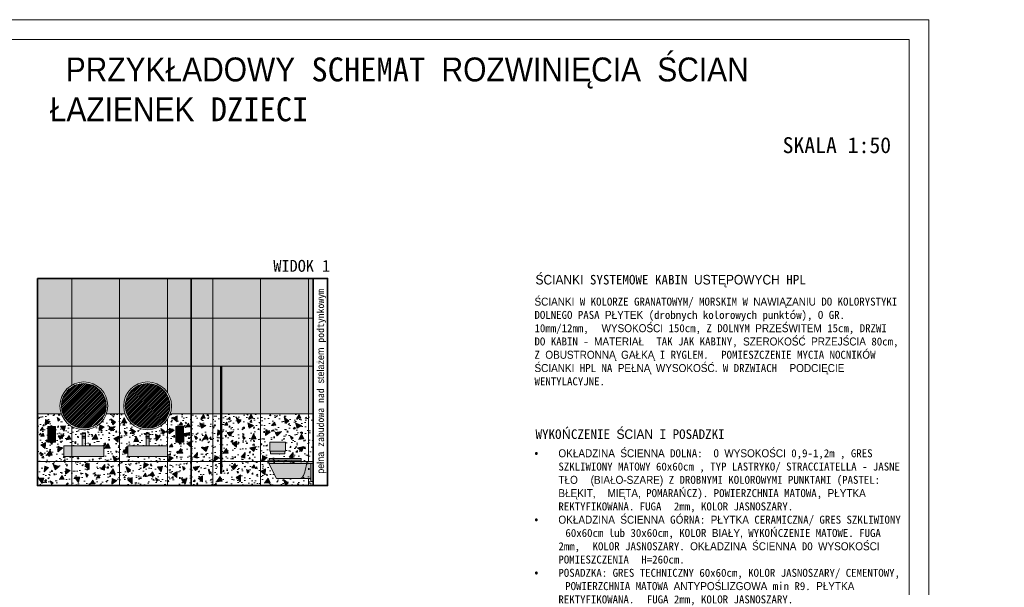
# Model space of a CAD drawing. Header units: millimetres. Extents: x 3009 to 11444, y -354 to 1131.
# Tile 3 of 3: x 3968 to 5204, y 419 to 1131. Entities that reach past the tile are written whole.
import ezdxf

# ---------------------------------------------------------------- set-up
doc = ezdxf.new("R2010")
doc.units = ezdxf.units.MM
doc.linetypes.add('HIDDEN2', pattern=[4.7625, 3.175, -1.5875])
for name, color, linetype, lineweight in [('_k_kreskowanie', 250, 'Continuous', 9), ('_k_opis', 7, 'Continuous', 13), ('_k_tabela', 7, 'Continuous', 13), ('_k_tynk', 255, 'HIDDEN2', 15), ('_k_widok', 7, 'Continuous', 18), ('_k_wyposażenia', 251, 'Continuous', 9), ('_k_ściany', 7, 'Continuous', 35)]:
    doc.layers.add(name, color=color, linetype=linetype, lineweight=lineweight)
doc.layers.add('_k_niewidoczna', color=72, linetype='Continuous', lineweight=9, plot=False)
doc.styles.add('GENERATED_STYLE_1', font='MS Gothic.ttf')
doc.styles.add('Katarzyna', font='MS Gothic.ttf')
doc.styles.get("Standard").update_dxf_attribs({"font": 'arial.ttf'})

# ---------------------------------------------------------------- blocks, each defined once
blk = doc.blocks.new('lastryko_1')
at = {"layer": '_k_kreskowanie', "transparency": 33554610}
h = blk.add_hatch(color=142, dxfattribs=at)
h.dxf.hatch_style = 1
h.paths.add_polyline_path([(0, 0), (7, 0.5), (4.6, 6.6)])
at = {"layer": '_k_kreskowanie'}
blk.add_lwpolyline([(0, 0), (4.6, 6.6), (7, 0.5), (0, 0)], dxfattribs=at)
blk = doc.blocks.new('lastryko_2')
at = {"layer": '_k_kreskowanie', "transparency": 33554636}
h = blk.add_hatch(color=30, dxfattribs=at)
h.dxf.hatch_style = 1
h.paths.add_polyline_path([(0.1, 7.7), (-5.4, 4.7), (0, 0)])
at = {"layer": '_k_kreskowanie'}
blk.add_lwpolyline([(-5.4, 4.7), (0, 0), (0.1, 7.7), (-5.4, 4.7)], dxfattribs=at)
blk = doc.blocks.new('lastryko_3')
at = {"layer": '_k_kreskowanie', "transparency": 33554636}
h = blk.add_hatch(color=253, dxfattribs=at)
h.dxf.hatch_style = 1
h.paths.add_polyline_path([(-2.3, 7.5), (0, 0), (3.6, 3.3)])
at = {"layer": '_k_kreskowanie'}
blk.add_lwpolyline([(3.6, 3.3), (0, 0), (-2.3, 7.5), (3.6, 3.3)], dxfattribs=at)
blk = doc.blocks.new('umywalka_front')
at = {"layer": '_k_wyposażenia', "true_color": 0x939598}
h = blk.add_hatch(color=252, dxfattribs=at)
h.dxf.hatch_style = 1
h.paths.add_polyline_path([(-23, 9.5), (-27, 9.5), (-27, 0), (-23, 0)])
h.paths.add_polyline_path([(-23, 11.3), (-27, 11.3), (-27, 9.5), (-23, 9.5)])
h.paths.add_polyline_path([(-23, 12), (-27, 12), (-27, 11.3), (-23, 11.3)])
h.paths.add_polyline_path([(-23, 16), (-24, 16), (-24, 15), (-26, 15), (-26, 16), (-27, 16), (-27, 12), (-23, 12)])
h.paths.add_polyline_path([(-24, 16), (-26, 16), (-26, 15), (-24, 15)], flags=17)
at = {"layer": '_k_wyposażenia', "true_color": 0xffffff}
h = blk.add_hatch(color=7, dxfattribs=at)
h.dxf.hatch_style = 1
h.paths.add_polyline_path([(0, 0), (-50, 0), (-50, -13.5), (0, -13.5)])
at = {"layer": '_k_wyposażenia'}
for points in [[(-27, 9.5), (-23, 9.5), (-23, 16), (-27, 16)], [(-26, 16), (-24, 16), (-24, 15), (-26, 15)], [(-50, -13.5), (0, -13.5), (0, 0), (-50, 0)], [(-27, 12), (-23, 12), (-23, 11.3), (-27, 11.3)], [(-27, 0), (-23, 0), (-23, 9.5), (-27, 9.5)]]:
    blk.add_lwpolyline(points, close=True, dxfattribs=at)
blk = doc.blocks.new('poj_mydlo')
at = {"layer": '_k_wyposażenia', "transparency": 33554585}
h = blk.add_hatch(color=7, dxfattribs=at)
h.dxf.hatch_style = 1
h.paths.add_polyline_path([(0, 0), (-9.4, 0), (-9.4, -13.2), (0, -13.2)])
at = {"layer": '_k_wyposażenia', "true_color": 0x939598}
h = blk.add_hatch(color=252, dxfattribs=at)
h.dxf.hatch_style = 1
h.paths.add_polyline_path([(0.2, -13.9), (-9.6, -13.9), (-9.6, -17.2), (0.2, -17.2)])
h.paths.add_polyline_path([(-0.5, -13.2), (-8.9, -13.2), (-8.9, -13.9), (-0.5, -13.9)])
h.paths.add_polyline_path([(-1.9, -17.2), (-7.5, -17.2), (-7.5, -18.3), (-1.9, -18.3)])
h.paths.add_polyline_path([(-2.3, -18.3), (-7.1, -18.3), (-5.9, -20.5), (-3.5, -20.5)])
h.paths.add_polyline_path([(-4.2, -20.5), (-5.2, -20.5), (-5.2, -22), (-4.2, -22)])
h.paths.add_polyline_path([(-7.1, -18.3), (-7.5, -18.3), (-7.5, -17.2), (-9.6, -17.2), (-9.6, -13.9), (-8.9, -13.9), (-8.9, -13.2), (-9.4, -13.2), (-9.4, -10.6), (-9.7, -10.6), (-9.7, -19.4), (-6.5, -19.4)])
h.paths.add_polyline_path([(0.3, -10.6), (0, -10.6), (0, -13.2), (-0.5, -13.2), (-0.5, -13.9), (0.2, -13.9), (0.2, -17.2), (-1.9, -17.2), (-1.9, -18.3), (-2.3, -18.3), (-2.9, -19.4), (0.3, -19.4)])
at = {"layer": '_k_wyposażenia'}
for points in [[(-9.4, 0), (0, 0), (0, -13.2), (-9.4, -13.2)], [(0.2, -13.9), (-9.6, -13.9), (-9.6, -17.2), (0.2, -17.2)], [(-8.9, -13.9), (-0.5, -13.9), (-0.5, -13.2), (-8.9, -13.2)], [(-7.5, -17.2), (-1.9, -17.2), (-1.9, -18.3), (-7.5, -18.3)], [(-7.1, -18.3), (-2.3, -18.3), (-3.5, -20.5), (-5.9, -20.5)], [(-5.2, -20.5), (-4.2, -20.5), (-4.2, -22), (-5.2, -22)], [(-2.3, -18.3), (-2.3, -18.3), (-2.3, -18.3), (-2.3, -18.3)]]:
    blk.add_lwpolyline(points, close=True, dxfattribs=at)
for points in [[(-6.5, -19.4), (-9.7, -19.4), (-9.7, -10.6), (-9.4, -10.6)], [(0, -10.6), (0.3, -10.6), (0.3, -19.4), (-2.9, -19.4)]]:
    blk.add_lwpolyline(points, dxfattribs=at)
blk = doc.blocks.new('lustro_60cm')
at = {"layer": '_k_wyposażenia', "transparency": 33554585}
h = blk.add_hatch(dxfattribs=at)
h.set_pattern_fill('ANSI31', color=151, scale=0.5)
h.paths.add_polyline_path([(28, 0, 1), (-28, 0, 1)])
at = {"layer": '_k_wyposażenia', "ltscale": 0.5}
for radius in [30, 28]:
    blk.add_circle((0, 0), radius, dxfattribs=at)
blk = doc.blocks.new('pojemnik_papier')
at = {"layer": '_k_kreskowanie', "true_color": 0x939598}
h = blk.add_hatch(color=252, dxfattribs=at)
h.dxf.hatch_style = 1
h.paths.add_polyline_path([(0, -0.4), (-20, -0.4), (-20, -11.9), (0, -11.9)])
at = {"layer": '_k_kreskowanie', "true_color": 0xffffff}
h = blk.add_hatch(color=7, dxfattribs=at)
h.dxf.hatch_style = 1
h.paths.add_polyline_path([(-1, -11.9), (-19, -11.9), (-19, -15), (-1, -15)])
at = {"layer": '_k_wyposażenia'}
for points in [[(-20, -11.9), (0, -11.9), (0, -0.4), (-20, -0.4)], [(-19, -15), (-1, -15), (-1, -11.9), (-19, -11.9)]]:
    blk.add_lwpolyline(points, close=True, dxfattribs=at)
blk = doc.blocks.new('sedes_wc')
at = {"layer": '_k_kreskowanie', "true_color": 0xffffff}
h = blk.add_hatch(color=7, dxfattribs=at)
h.dxf.hatch_style = 1
h.paths.add_polyline_path([(-11.6, -2.4), (-59.4, -2.4, 0.019949), (-56.8, -13.5), (-55.4, -17.5), (-53.9, -19.7), (-51.3, -21.3), (-21.4, -21.3)])
h.paths.add_polyline_path([(-56.8, -13.5, -0.019949), (-59.4, -2.4), (-64.6, -2.4), (-64.6, -21.3), (-51.3, -21.3), (-53.9, -19.7), (-55.4, -17.5)])
h.paths.add_polyline_path([(-64.6, -2.4), (-67.6, -2.4), (-67.6, -25.1), (-64.6, -25.1)])
h.paths.add_polyline_path([(-11.6, -0.1), (-67.6, -0.1), (-67.6, -2.4), (-11.6, -2.4)])
h.paths.add_polyline_path([(-12.3, 1.9), (-52.4, 1.9), (-52.4, -0.1), (-11.6, -0.1)])
h.paths.add_polyline_path([(-12.3, 3.9), (-52.4, 3.9), (-52.4, 1.9), (-13, 1.9)])
h.paths.add_polyline_path([(-67.1, 24.9), (-67.6, 24.9), (-67.6, 8.5), (-67.1, 8.5)])
at = {"layer": '_k_wyposażenia'}
for points in [[(-67.6, 24.9), (-67.1, 24.9), (-67.1, 8.5), (-67.6, 8.5)], [(-52.4, 1.9), (-13, 1.9), (-12.3, 3.9), (-52.4, 3.9)], [(-52.4, -0.1), (-11.6, -0.1), (-12.3, 1.9), (-52.4, 1.9)], [(-67.6, -0.1), (-11.6, -0.1), (-11.6, -2.4), (-67.6, -2.4)], [(-67.6, -25.1), (-64.6, -25.1), (-64.6, -2.4), (-67.6, -2.4)], [(-64.6, -21.3), (-21.4, -21.3), (-11.6, -2.4), (-64.6, -2.4)]]:
    blk.add_lwpolyline(points, close=True, dxfattribs=at)
blk.add_lwpolyline([(-59.4, -2.4, 0.019949), (-56.8, -13.5), (-55.4, -17.5), (-53.9, -19.7), (-51.3, -21.3)], format="xyb", dxfattribs=at)

msp = doc.modelspace()

# ---------------------------------------------------------------- hatches: boundary and pattern name
at = {"layer": '_k_kreskowanie', "true_color": 0xffffff, "transparency": 33554636}
h = msp.add_hatch(color=7, dxfattribs=at)
h.dxf.hatch_style = 1
edge = h.paths.add_edge_path()
edge.add_arc((4128.8, 646.2), 30, 340.5288, 559.4712)
edge.add_line((4100.5, 636.2), (4077, 636.2))
edge.add_arc((4048.8, 646.2), 30, 340.5288, 559.4712)
edge.add_line((4020.5, 636.2), (3990.6, 636.2))
edge.add_line((3990.6, 636.2), (3990.6, 806.2))
edge.add_line((3990.6, 806.2), (4336.6, 806.2))
edge.add_line((4336.6, 806.2), (4336.6, 636.2))
edge.add_line((4336.6, 636.2), (4157.1, 636.2))
at = {"layer": '_k_kreskowanie', "transparency": 33554636}
h = msp.add_hatch(dxfattribs=at)
h.set_pattern_fill('AR-CONC', color=256, scale=0.1)
h.set_pattern_definition([(50, (-136.05, -972.086), (18.218467, -1.59391), [1.905, -20.955]), (355, (-136.05, -972.086), (-3.52434, 19.105685), [1.524, -16.76406]), (100.45144, (-134.531, -972.219), (14.694125, 17.511775), [1.619, -17.809024]), (46.1842, (-136.05, -967.006), (27.1079, -4.20423), [2.8575, -31.4325]), (96.63556, (-133.79, -967.356), (23.74041, 24.74261), [2.4285, -26.71356]), (351.18415, (-136.05, -967.006), (23.74041, 24.74261), [2.286, -25.14597]), (21, (-133.51, -968.276), (15.16144, -10.22652), [1.905, -20.955]), (326, (-133.51, -968.276), (6.1802, 18.4188), [1.524, -16.764]), (71.45144, (-132.246, -969.128), (21.34164, 8.19228), [1.619, -17.808994]), (37.5, (-136.0496, -972.086), (0.30886, 8.455504), [0, -16.5608, 0, -17.018, 0, -16.8275]), (7.5, (-136.05, -972.086), (6.681966, 10.018057), [0, -9.7028, 0, -16.1798, 0, -6.4135]), (327.5, (-141.714, -972.086), (13.55906, -0.572874), [0, -6.35, 0, -19.812, 0, -26.289]), (317.5, (-144.254, -972.086), (14.812918, 2.54265), [0, -8.255, 0, -13.1572, 0, -18.669])])
h.paths.add_polyline_path([(4003.4, 620.2), (4013.4, 620.2), (4013.4, 600.8), (4003.4, 600.8)], flags=16)
h.paths.add_polyline_path([(4164.1, 601), (4164.1, 620.3), (4174.1, 620.3), (4174.1, 601)], flags=16)
h.paths.add_polyline_path([(4103.8, 582.7), (4103.8, 596.2), (4153.6, 596.2), (4153.6, 582.7)], flags=16)
h.paths.add_polyline_path([(4130.8, 612.2), (4130.8, 596.2), (4126.8, 596.2), (4126.8, 612.2)], flags=16)
h.paths.add_polyline_path([(4023.8, 582.7), (4023.8, 596.2), (4073.6, 596.2), (4073.6, 582.7)], flags=16)
h.paths.add_polyline_path([(4050.8, 596.2), (4046.8, 596.2), (4046.8, 612.2), (4050.8, 612.2)], flags=16)
h.paths.add_polyline_path([(4283, 586.2), (4283, 589.4), (4301, 589.4), (4301, 586.2)])
h.paths.add_polyline_path([(4302, 600.8), (4302, 589.4), (4282, 589.4), (4282, 600.8)])
edge = h.paths.add_edge_path()
edge.add_arc((4188.1, 600.3), 142.8, 344.7804, 349.3517)
edge.add_line((4328.5, 573.9), (4280.6, 573.9))
edge.add_line((4280.6, 573.9), (4290.5, 555))
edge.add_line((4290.5, 555), (4320.3, 555))
edge.add_line((4320.3, 555), (4322.9, 556.6))
edge.add_line((4322.9, 556.6), (4324.4, 558.8))
edge.add_line((4324.4, 558.8), (4325.9, 562.8))
edge = h.paths.add_edge_path()
edge.add_line((4333.7, 573.9), (4336.6, 573.9))
edge.add_line((4336.6, 573.9), (4336.6, 636.2))
edge.add_line((4336.6, 636.2), (4157.1, 636.2))
edge.add_arc((4128.8, 646.2), 30, 199.4359, 340.5288, ccw=False)
edge.add_line((4100.5, 636.2), (4077, 636.2))
edge.add_arc((4048.8, 646.2), 30, 199.4712, 340.4468, ccw=False)
edge.add_line((4020.5, 636.2), (3990.6, 636.2))
edge.add_line((3990.6, 636.2), (3990.6, 546.2))
edge.add_line((3990.6, 546.2), (4336.6, 546.2))
edge.add_line((4336.6, 546.2), (4336.6, 551.2))
edge.add_line((4336.6, 551.2), (4333.7, 551.2))
edge.add_line((4333.7, 551.2), (4333.7, 573.9))
at = {"layer": '_k_wyposażenia'}
h = msp.add_hatch(color=7, dxfattribs=at)
h.dxf.hatch_style = 1
h.paths.add_polyline_path([(4220.6, 696.2), (4221.6, 696.2), (4221.6, 561.2), (4220.6, 561.2)])

# ---------------------------------------------------------------- linework, layer by layer
msp.add_lwpolyline([(4221.6, 561.2), (4220.6, 561.2), (4220.6, 696.2), (4221.6, 696.2)], close=True)
at = {"layer": '_k_niewidoczna', "ltscale": 0.5}
for points in [[(4282, 600.8), (4302, 600.8), (4302, 589.4), (4282, 589.4)], [(4301, 589.4), (4283, 589.4), (4283, 586.2), (4301, 586.2)]]:
    msp.add_lwpolyline(points, close=True, dxfattribs=at)
at = {"layer": '_k_tabela', "ltscale": 10}
for points in [[(5109.1, 1130.8), (5109.1, -354.2), (3009.1, -354.2), (3009.1, 1130.8)], [(5084.1, 1105.8), (5084.1, -329.2), (3089.1, -329.2), (3089.1, 1105.8)]]:
    msp.add_lwpolyline(points, close=True, dxfattribs=at)
at = {"layer": '_k_tynk', "ltscale": 0.5}
msp.add_lwpolyline([(4077, 636.2), (4100.5, 636.2)], dxfattribs=at)
at = {"layer": '_k_widok'}
for points in [[(3990.6, 756.2), (4033.6, 756.2), (4033.6, 806.2), (3990.6, 806.2)], [(4033.6, 756.2), (4093.6, 756.2), (4093.6, 806.2), (4033.6, 806.2)], [(4093.6, 756.2), (4153.6, 756.2), (4153.6, 806.2), (4093.6, 806.2)], [(4153.6, 756.2), (4183.6, 756.2), (4183.6, 806.2), (4153.6, 806.2)], [(4183.6, 756.2), (4210.6, 756.2), (4210.6, 806.2), (4183.6, 806.2)], [(4210.6, 756.2), (4270.6, 756.2), (4270.6, 806.2), (4210.6, 806.2)], [(4330.6, 756.2), (4336.6, 756.2), (4336.6, 806.2), (4330.6, 806.2)], [(3990.6, 696.2), (4033.6, 696.2), (4033.6, 756.2), (3990.6, 756.2)], [(4033.6, 696.2), (4093.6, 696.2), (4093.6, 756.2), (4033.6, 756.2)], [(4093.6, 696.2), (4153.6, 696.2), (4153.6, 756.2), (4093.6, 756.2)], [(4153.6, 696.2), (4183.6, 696.2), (4183.6, 756.2), (4153.6, 756.2)], [(4183.6, 696.2), (4210.6, 696.2), (4210.6, 756.2), (4183.6, 756.2)], [(4210.6, 696.2), (4270.6, 696.2), (4270.6, 756.2), (4210.6, 756.2)], [(4330.6, 696.2), (4336.6, 696.2), (4336.6, 756.2), (4330.6, 756.2)], [(4183.6, 636.2), (4210.6, 636.2), (4210.6, 696.2), (4183.6, 696.2)], [(4210.6, 636.2), (4270.6, 636.2), (4270.6, 696.2), (4210.6, 696.2)], [(4330.6, 636.2), (4336.6, 636.2), (4336.6, 696.2), (4330.6, 696.2)], [(4183.6, 576.2), (4210.6, 576.2), (4210.6, 636.2), (4183.6, 636.2)], [(4210.6, 576.2), (4270.6, 576.2), (4270.6, 636.2), (4210.6, 636.2)], [(3990.6, 546.2), (4033.6, 546.2), (4033.6, 576.2), (3990.6, 576.2)], [(4033.6, 546.2), (4093.6, 546.2), (4093.6, 576.2), (4033.6, 576.2)], [(4093.6, 546.2), (4153.6, 546.2), (4153.6, 576.2), (4093.6, 576.2)], [(4153.6, 546.2), (4183.6, 546.2), (4183.6, 576.2), (4153.6, 576.2)], [(4183.6, 546.2), (4210.6, 546.2), (4210.6, 576.2), (4183.6, 576.2)], [(4210.6, 546.2), (4270.6, 546.2), (4270.6, 576.2), (4210.6, 576.2)]]:
    msp.add_lwpolyline(points, close=True, dxfattribs=at)
for points in [[(4321.5, 756.2), (4330.6, 756.2), (4330.6, 806.2), (4270.6, 806.2), (4270.6, 756.2), (4280.6, 756.2)], [(4321.5, 696.2), (4330.6, 696.2), (4330.6, 756.2), (4270.6, 756.2), (4270.6, 696.2), (4280.6, 696.2)], [(4033.6, 672.1), (4033.6, 696.2), (3990.6, 696.2), (3990.6, 636.2), (4020.5, 636.2)], [(4077, 636.2), (4093.6, 636.2), (4093.6, 696.2), (4033.6, 696.2), (4033.6, 672.1)], [(4153.6, 663), (4153.6, 696.2), (4093.6, 696.2), (4093.6, 636.2), (4100.5, 636.2)], [(4157.1, 636.2), (4183.6, 636.2), (4183.6, 696.2), (4153.6, 696.2), (4153.6, 663)], [(4321.5, 636.2), (4330.6, 636.2), (4330.6, 696.2), (4270.6, 696.2), (4270.6, 636.2), (4280.6, 636.2)], [(4020.5, 636.2), (3990.6, 636.2), (3990.6, 576.2), (4033.6, 576.2), (4033.6, 620.3)], [(4033.6, 620.3), (4033.6, 576.2), (4093.6, 576.2), (4093.6, 636.2), (4077, 636.2)], [(4100.5, 636.2), (4093.6, 636.2), (4093.6, 576.2), (4153.6, 576.2), (4153.6, 629.4)], [(4153.6, 629.4), (4153.6, 576.2), (4183.6, 576.2), (4183.6, 636.2), (4157.1, 636.2)], [(4153.6, 629.4), (4153.6, 576.2), (4183.6, 576.2), (4183.6, 636.2), (4157.1, 636.2)], [(4321.5, 576.2), (4330.6, 576.2), (4330.6, 636.2), (4270.6, 636.2), (4270.6, 576.2), (4280.6, 576.2)], [(4336.6, 576.2), (4336.6, 636.2), (4330.6, 636.2), (4330.6, 576.2)], [(4280.6, 576.2), (4270.6, 576.2), (4270.6, 546.2), (4330.6, 546.2), (4330.6, 555), (4330.6, 555)]]:
    msp.add_lwpolyline(points, dxfattribs=at)
at = {"layer": '_k_ściany', "color": 7}
msp.add_lwpolyline([(3990.6, 806.2), (4183.6, 806.2), (4183.6, 546.2), (3990.6, 546.2)], close=True, dxfattribs=at)
at = {"layer": '_k_ściany', "color": 7, "ltscale": 0.5}
for points in [[(4183.6, 546.2), (4354.6, 546.2), (4354.6, 806.2), (4183.6, 806.2)], [(4354.6, 546.2), (4336.6, 546.2), (4336.6, 806.2), (4354.6, 806.2)]]:
    msp.add_lwpolyline(points, close=True, dxfattribs=at)

# ---------------------------------------------------------------- block references
at = {"layer": '_k_kreskowanie'}
for name, p, rotation in [('lastryko_2', (4000.4, 621.8), 307.2820705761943), ('lastryko_2', (4099.2, 631.5), 156.3121640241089), ('lastryko_2', (4068.2, 615.1), 307.2820705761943), ('lastryko_3', (4080.4, 619), 260.9867111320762), ('lastryko_2', (4155.9, 611), 307.2820705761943), ('lastryko_2', (4216.5, 608.8), 307.2820705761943), ('lastryko_2', (4276.5, 608.8), 307.2820705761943), ('lastryko_3', (4016.4, 608.4), 260.9867111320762), ('lastryko_2', (4114.6, 608.1), 156.3121640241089), ('lastryko_3', (4174.1, 611.7), 260.9867111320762), ('lastryko_2', (4201.8, 611.1), 156.3121640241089), ('lastryko_3', (4228.8, 612.8), 260.9867111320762), ('lastryko_2', (4261.8, 611.1), 156.3121640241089), ('lastryko_3', (4288.8, 612.8), 260.9867111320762), ('lastryko_2', (4321.8, 611.1), 156.3121640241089), ('lastryko_2', (4016, 588.6), 307.2820705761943), ('lastryko_3', (4097.9, 587.9), 301.6710429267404), ('lastryko_2', (4154.8, 576.4), 307.2820705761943), ('lastryko_3', (4186.2, 581.7), 301.6710429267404), ('lastryko_2', (4212.5, 576.9), 307.2820705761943), ('lastryko_3', (4246.2, 581.7), 301.6710429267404), ('lastryko_2', (4272.5, 576.9), 307.2820705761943), ('lastryko_3', (4306.2, 581.7), 301.6710429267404), ('lastryko_3', (4004.5, 569), 119.7525221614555), ('lastryko_2', (4025.6, 560.4), 307.2820705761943), ('lastryko_3', (4070, 566.8), 301.6710429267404), ('lastryko_2', (4123.8, 567.9), 307.2820705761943), ('lastryko_3', (4186, 569.3), 260.9867111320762), ('lastryko_3', (4233.7, 570.5), 260.9867111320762), ('lastryko_2', (4083.8, 547.8), 307.2820705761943)]:
    msp.add_blockref(name, p, dxfattribs=dict(at, rotation=rotation))
at = {"layer": '_k_kreskowanie', "xscale": 0.6, "yscale": 0.6, "zscale": 0.6}
for p in [(4016.7, 627), (4100.9, 610.3), (4189.2, 604), (4249.2, 604), (4309.2, 604), (3995.5, 583.4), (4173.8, 565.6), (4052.1, 557.3), (4206.4, 560.5), (4254.1, 561.8), (4008.1, 547.7), (4140, 551.2)]:
    msp.add_blockref('lastryko_3', p, dxfattribs=at)
at = {"layer": '_k_kreskowanie'}
for name, p in [('lastryko_2', (4165.7, 626)), ('lastryko_3', (4242.3, 624)), ('lastryko_3', (4302.3, 624)), ('lastryko_3', (4085.1, 622.3)), ('lastryko_3', (4109.8, 610.9)), ('lastryko_3', (4147.8, 610.5)), ('lastryko_2', (4092, 600.6)), ('lastryko_2', (4000.4, 592.5)), ('lastryko_2', (4183.4, 594.4)), ('lastryko_2', (4240.4, 594.4)), ('lastryko_3', (4087.4, 576.1)), ('lastryko_2', (4055.5, 566.2)), ('lastryko_3', (4103.8, 562.5)), ('lastryko_2', (4109.4, 548.5)), ('lastryko_2', (4165.6, 556.1)), ('lastryko_2', (4197.6, 550.9)), ('lastryko_2', (4245.3, 552.1)), ('lastryko_2', (4276.4, 559.6)), ('lastryko_3', (4301.6, 546.4))]:
    msp.add_blockref(name, p, dxfattribs=at)
at = {"layer": '_k_kreskowanie', "xscale": -0.8, "yscale": 0.8, "zscale": 0.8, "rotation": 325.59843879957}
for p in [(4195.4, 630.1), (4255.4, 630.1), (4315.4, 630.1), (4176.7, 619.4), (4026.8, 603.7), (4018.3, 553.7), (4131.6, 558.3), (4056.8, 547.8)]:
    msp.add_blockref('lastryko_2', p, dxfattribs=at)
at = {"layer": '_k_tynk'}
for p in [(4048.8, 646.2), (4128.8, 646.2)]:
    msp.add_blockref('lustro_60cm', p, dxfattribs=at)
at = {"layer": '_k_widok', "xscale": 0.6, "yscale": 0.6, "zscale": 0.6}
for p in [(3994.1, 615.3), (4168.3, 621.8), (4225.3, 621.8), (4285.3, 621.8), (3995, 607.9), (4156.3, 594.5), (4259.7, 568.3), (4064.8, 555.5), (4123.3, 557.6)]:
    msp.add_blockref('lastryko_1', p, dxfattribs=at)
at = {"layer": '_k_widok'}
for p, rotation in [((4024, 614.3), 70.45561214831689), ((4194.4, 624.8), 282.5356804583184), ((4254.4, 624.8), 282.5356804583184), ((4314.4, 624.8), 282.5356804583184), ((4139.7, 602.5), 42.01041400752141), ((4196.9, 593.7), 315.0162182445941), ((4256.9, 593.7), 315.0162182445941), ((4316.9, 593.7), 315.0162182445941), ((4010.3, 572.7), 285.9580615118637), ((4145.8, 563.3), 70.45561214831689), ((3996.5, 548.9), 70.45561214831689), ((4041.9, 550.1), 70.45561214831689), ((4176, 547.8), 70.45561214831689)]:
    msp.add_blockref('lastryko_1', p, dxfattribs=dict(at, rotation=rotation))
for p in [(4059.2, 604), (4074.6, 592.5), (4002, 583.9), (4166, 586.3), (4223, 586.3), (4081, 560.4), (4215.4, 551), (4275.5, 549)]:
    msp.add_blockref('lastryko_1', p, dxfattribs=at)
at = {"layer": '_k_wyposażenia'}
for name, p in [('poj_mydlo', (4013.1, 620.2)), ('umywalka_front', (4073.8, 596.2)), ('umywalka_front', (4153.8, 596.2))]:
    msp.add_blockref(name, p, dxfattribs=at)
at = {"layer": '_k_wyposażenia', "xscale": -1}
for name, p in [('poj_mydlo', (4164.4, 620.2)), ('sedes_wc', (4269.1, 576.3)), ('pojemnik_papier', (4282, 601.2))]:
    msp.add_blockref(name, p, dxfattribs=at)

# ---------------------------------------------------------------- texts
at = {"layer": '_k_opis', "ltscale": 5, "insert": (4006.1, 1116.7), "char_height": 8, "attachment_point": 1, "style": 'Katarzyna'}
msp.add_mtext_dynamic_manual_height_columns('\\pi1048.1;{\\fMS Gothic|b1|i0|c238|p49;\\H2.5001x;\\P\\pi19.988;\\H1.4999x;PRZYKŁADOWY SCHEMAT ROZWINIĘCIA ŚCIAN ŁAZIENEK DZIECI\\P\\pi919.45;\\H0.66671x;SKALA 1:50\\P\\pi1028.6;\\H1.4999x; }', width=1048.142, gutter_width=25, heights=[0], dxfattribs=at)
at = {"layer": '_k_opis', "char_height": 12, "width": 334.274, "attachment_point": 7, "style": 'GENERATED_STYLE_1'}
for s, insert in [('\\A1;\\pi-36,l36,t48,96;\\P{\\fMS Gothic|b1|i0|c238|p49;ŚCIANKI SYSTEMOWE KABIN USTĘPOWYCH HPL}', (4615.5, 794.9)), ('\\A1;\\pi-36,l36,t48,96;\\P{\\fMS Gothic|b1|i0|c238|p49;WYKOŃCZENIE ŚCIAN I POSADZKI }', (4615.5, 604.5))]:
    msp.add_mtext(s, dxfattribs=dict(at, insert=insert))
at = {"layer": '_k_tabela', "ltscale": 2, "char_height": 10, "attachment_point": 1}
for s, insert in [('\\A1;{\\fMS Gothic|b0|i0|c238|p49;ŚCIANKI W KOLORZE GRANATOWYM/ MORSKIM W NAWIĄZANIU DO KOLORYSTYKI DOLNEGO PASA PŁYTEK (drobnych kolorowych punktów), O GR. 10mm/12mm, \\H1.3677x; \\H0.73115x;WYSOKOŚCI 150cm, Z DOLNYM PRZEŚWITEM 15cm, DRZWI DO KABIN - MATERIAŁ \\H1.2651x; \\H0.79044x;TAK JAK KABINY, SZEROKOŚĆ PRZEJŚCIA 80cm, Z OBUSTRONNĄ GAŁKĄ I RYGLEM. \\H1.3149x; \\H0.76054x;POMIESZCZENIE MYCIA NOCNIKÓW ŚCIANKI HPL NA PEŁNĄ WYSOKOŚĆ. W DRZWIACH \\H1.2983x; \\H0.77025x;PODCIĘCIE WENTYLACYJNE. \\H1.1972x; }', (4614.2, 782)), ('\\A1;\\pi-30,l30,t30;{\\fSymbol|b0|i0|c2|p18;·^I\\fMS Gothic|b0|i0|c238|p49;OKŁADZINA ŚCIENNA DOLNA:  O WYSOKOŚCI 0,9-1,2m , GRES SZKLIWIONY MATOWY 60x60cm , TYP LASTRYKO/ STRACCIATELLA - JASNE TŁO \\H1.3677x; \\H0.73115x;(BIAŁO-SZARE) Z DROBNYMI KOLOROWYMI PUNKTAMI (PASTEL: BŁĘKIT, \\H1.2093x; \\H0.82693x;MIĘTA, POMARAŃCZ). POWIERZCHNIA MATOWA, PŁYTKA REKTYFIKOWANA. FUGA \\H1.304x; \\H0.76689x;2mm, KOLOR JASNOSZARY.\\H1.1931x; \\H0.83816x;\\P\\fSymbol|b0|i0|c2|p18;·^I\\fMS Gothic|b0|i0|c238|p49;OKŁADZINA ŚCIENNA GÓRNA: PŁYTKA CERAMICZNA/ GRES SZKLIWIONY \\H1.2922x; \\H0.77385x;60x60cm lub 30x60cm, KOLOR BIAŁY, WYKOŃCZENIE MATOWE. FUGA 2mm, \\H1.3007x; \\H0.76879x;KOLOR JASNOSZARY. OKŁADZINA ŚCIENNA DO WYSOKOŚCI POMIESZCZENIA \\H1.3008x; \\H0.76878x;H=260cm.\\H1.1964x; \\H0.83585x;\\P\\fSymbol|b0|i0|c2|p18;·^I\\fMS Gothic|b0|i0|c238|p49;POSADZKA: GRES TECHNICZNY 60x60cm, KOLOR JASNOSZARY/ CEMENTOWY, \\H1.2556x; \\H0.79643x;POWIERZCHNIA MATOWA ANTYPOŚLIZGOWA min R9. PŁYTKA REKTYFIKOWANA. \\H1.3025x; \\H0.76776x;FUGA 2mm, KOLOR JASNOSZARY.\\H1.1958x; }', (4614.2, 591.7))]:
    msp.add_mtext_dynamic_manual_height_columns(s, width=458.99, gutter_width=12.5, heights=[0], dxfattribs=dict(at, insert=insert))
at = {"layer": '_k_widok', "char_height": 15, "attachment_point": 1, "style": 'GENERATED_STYLE_1'}
for s, width, insert in [('\\pi-45,l60,t60;POM.^I0.05 ŁAZIENKA DZIECI', 393.583, (3257.6, 837.7)), ('WIDOK 1', 82.329, (4286.5, 829.4))]:
    msp.add_mtext_dynamic_manual_height_columns(s, width=width, gutter_width=12.5, heights=[0], dxfattribs=dict(at, insert=insert))
at = {"layer": '_k_widok', "insert": (4341.2, 561), "char_height": 9, "attachment_point": 1, "rotation": 90, "style": 'GENERATED_STYLE_1'}
msp.add_mtext_dynamic_manual_height_columns('pełna zabudowa nad stelażem podtynkowym', width=431.65, gutter_width=12.5, heights=[0], dxfattribs=at)

doc.saveas('drawing.dxf')
